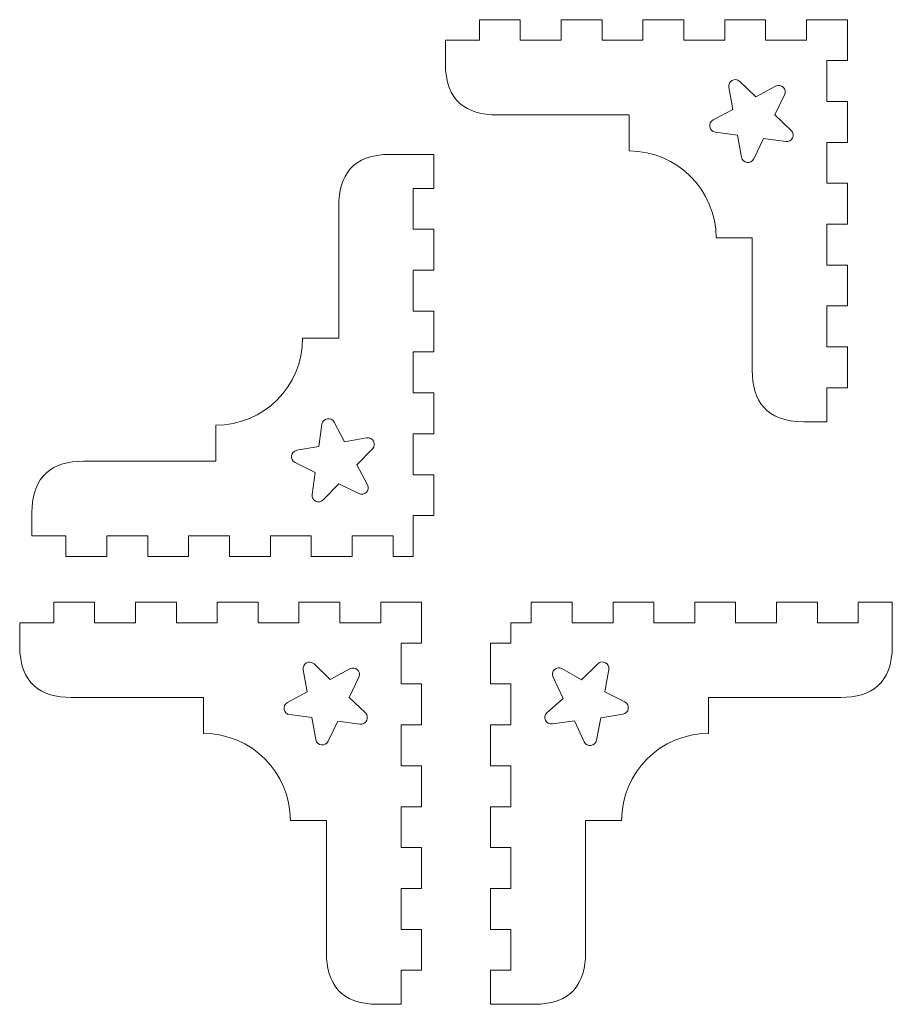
# Model space of a CAD drawing. Header units: millimetres. Extents: x -470 to 529, y -880 to 815.
# Tile 18 of 116: x -467 to -340, y 211 to 354. Entities that reach past the tile are written whole.
import ezdxf

# ---------------------------------------------------------------- set-up
doc = ezdxf.new("R2010")
doc.units = ezdxf.units.MM
doc.header["$MEASUREMENT"] = 0
doc.layers.add('Layer 1', color=7, linetype='Continuous')

msp = doc.modelspace()

# ---------------------------------------------------------------- linework, layer by layer
at = {"layer": 'Layer 1', "lineweight": 9}
for points, knots in [([(-352.815, 295.4832), (-352.815, 295.4832), (-349.4738, 295.4832), (-349.4738, 295.4832), (-349.4738, 295.4832), (-349.4738, 295.4832), (-349.4738, 300.4308), (-349.4738, 300.4308), (-349.4738, 300.4308), (-349.4738, 300.4308), (-346.4738, 300.4308), (-346.4738, 300.4308), (-346.4738, 300.4308), (-346.4738, 300.4308), (-346.4738, 306.3785), (-346.4738, 306.3785), (-346.4738, 306.3785), (-346.4738, 306.3785), (-349.4738, 306.3785), (-349.4738, 306.3785), (-349.4738, 306.3785), (-349.4738, 306.3785), (-349.4738, 312.326), (-349.4738, 312.326), (-349.4738, 312.326), (-349.4738, 312.326), (-346.4738, 312.326), (-346.4738, 312.326), (-346.4738, 312.326), (-346.4738, 312.326), (-346.4738, 318.2736), (-346.4738, 318.2736), (-346.4738, 318.2736), (-346.4738, 318.2736), (-349.4738, 318.2736), (-349.4738, 318.2736), (-349.4738, 318.2736), (-349.4738, 318.2736), (-349.4738, 324.2211), (-349.4738, 324.2211), (-349.4738, 324.2211), (-349.4738, 324.2211), (-346.4738, 324.2211), (-346.4738, 324.2211), (-346.4738, 324.2211), (-346.4738, 324.2211), (-346.4738, 330.1686), (-346.4738, 330.1686), (-346.4738, 330.1686), (-346.4738, 330.1686), (-349.4738, 330.1686), (-349.4738, 330.1686), (-349.4738, 330.1686), (-349.4738, 330.1686), (-349.4738, 336.1162), (-349.4738, 336.1162), (-349.4738, 336.1162), (-349.4738, 336.1162), (-346.4738, 336.1162), (-346.4738, 336.1162), (-346.4738, 336.1162), (-346.4738, 336.1162), (-346.4738, 342.0638), (-346.4738, 342.0638), (-346.4738, 342.0638), (-346.4738, 342.0638), (-349.4738, 342.0638), (-349.4738, 342.0638), (-349.4738, 342.0638), (-349.4738, 342.0638), (-349.4738, 348.0113), (-349.4738, 348.0113), (-349.4738, 348.0113), (-349.4738, 348.0113), (-346.4738, 348.0113), (-346.4738, 348.0113), (-346.4738, 348.0113), (-346.4738, 348.0113), (-346.4738, 353.9588), (-346.4738, 353.9588), (-346.4738, 353.9588), (-346.4738, 353.9588), (-352.4214, 353.9588), (-352.4214, 353.9588), (-352.4214, 353.9588), (-352.4214, 353.9588), (-352.4214, 350.9588), (-352.4214, 350.9588), (-352.4214, 350.9588), (-352.4214, 350.9588), (-358.369, 350.9588), (-358.369, 350.9588), (-358.369, 350.9588), (-358.369, 350.9588), (-358.369, 353.9588), (-358.369, 353.9588), (-358.369, 353.9588), (-358.369, 353.9588), (-364.3165, 353.9588), (-364.3165, 353.9588), (-364.3165, 353.9588), (-364.3165, 353.9588), (-364.3165, 350.9588), (-364.3165, 350.9588), (-364.3165, 350.9588), (-364.3165, 350.9588), (-370.2641, 350.9588), (-370.2641, 350.9588), (-370.2641, 350.9588), (-370.2641, 350.9588), (-370.2641, 353.9588), (-370.2641, 353.9588), (-370.2641, 353.9588), (-370.2641, 353.9588), (-376.2116, 353.9588), (-376.2116, 353.9588), (-376.2116, 353.9588), (-376.2116, 353.9588), (-376.2116, 350.9588), (-376.2116, 350.9588), (-376.2116, 350.9588), (-376.2116, 350.9588), (-382.1592, 350.9588), (-382.1592, 350.9588), (-382.1592, 350.9588), (-382.1592, 350.9588), (-382.1592, 353.9588), (-382.1592, 353.9588), (-382.1592, 353.9588), (-382.1592, 353.9588), (-388.1067, 353.9588), (-388.1067, 353.9588), (-388.1067, 353.9588), (-388.1067, 353.9588), (-388.1067, 350.9588), (-388.1067, 350.9588), (-388.1067, 350.9588), (-388.1067, 350.9588), (-394.0543, 350.9588), (-394.0543, 350.9588), (-394.0543, 350.9588), (-394.0543, 350.9588), (-394.0543, 353.9588), (-394.0543, 353.9588), (-394.0543, 353.9588), (-394.0543, 353.9588), (-400.0018, 353.9588), (-400.0018, 353.9588), (-400.0018, 353.9588), (-400.0018, 353.9588), (-400.0018, 350.9588), (-400.0018, 350.9588), (-400.0018, 350.9588), (-400.0018, 350.9588), (-404.9495, 350.9588), (-404.9495, 350.9588), (-404.9495, 350.9588), (-404.9495, 350.9588), (-404.9495, 347.6177), (-404.9495, 347.6177), (-404.9495, 347.6177), (-404.9496, 342.0723), (-401.8201, 340.1166), (-397.4484, 340.1166), (-397.4484, 340.1166), (-397.4484, 340.1166), (-378.2115, 340.1166), (-378.2115, 340.1166), (-378.2115, 340.1166), (-378.2115, 340.1166), (-378.2115, 334.8676), (-378.2115, 334.8676), (-378.2115, 334.8676), (-371.2271, 334.8676), (-365.5651, 329.2056), (-365.5651, 322.2211), (-365.5651, 322.2211), (-365.5651, 322.2211), (-360.316, 322.2211), (-360.316, 322.2211), (-360.316, 322.2211), (-360.316, 322.2211), (-360.316, 302.9843), (-360.316, 302.9843), (-360.316, 302.9843), (-360.316, 298.6127), (-358.3603, 295.4831), (-352.815, 295.4832)], [0, 0, 0, 0, 0.02083333, 0.02083333, 0.02083333, 0.02083333, 0.04166667, 0.04166667, 0.04166667, 0.04166667, 0.0625, 0.0625, 0.0625, 0.0625, 0.08333333, 0.08333333, 0.08333333, 0.08333333, 0.10416667, 0.10416667, 0.10416667, 0.10416667, 0.125, 0.125, 0.125, 0.125, 0.14583333, 0.14583333, 0.14583333, 0.14583333, 0.16666667, 0.16666667, 0.16666667, 0.16666667, 0.1875, 0.1875, 0.1875, 0.1875, 0.20833333, 0.20833333, 0.20833333, 0.20833333, 0.22916667, 0.22916667, 0.22916667, 0.22916667, 0.25, 0.25, 0.25, 0.25, 0.27083333, 0.27083333, 0.27083333, 0.27083333, 0.29166667, 0.29166667, 0.29166667, 0.29166667, 0.3125, 0.3125, 0.3125, 0.3125, 0.33333333, 0.33333333, 0.33333333, 0.33333333, 0.35416667, 0.35416667, 0.35416667, 0.35416667, 0.375, 0.375, 0.375, 0.375, 0.39583333, 0.39583333, 0.39583333, 0.39583333, 0.41666667, 0.41666667, 0.41666667, 0.41666667, 0.4375, 0.4375, 0.4375, 0.4375, 0.45833333, 0.45833333, 0.45833333, 0.45833333, 0.47916667, 0.47916667, 0.47916667, 0.47916667, 0.5, 0.5, 0.5, 0.5, 0.52083333, 0.52083333, 0.52083333, 0.52083333, 0.54166667, 0.54166667, 0.54166667, 0.54166667, 0.5625, 0.5625, 0.5625, 0.5625, 0.58333333, 0.58333333, 0.58333333, 0.58333333, 0.60416667, 0.60416667, 0.60416667, 0.60416667, 0.625, 0.625, 0.625, 0.625, 0.64583333, 0.64583333, 0.64583333, 0.64583333, 0.66666667, 0.66666667, 0.66666667, 0.66666667, 0.6875, 0.6875, 0.6875, 0.6875, 0.70833333, 0.70833333, 0.70833333, 0.70833333, 0.72916667, 0.72916667, 0.72916667, 0.72916667, 0.75, 0.75, 0.75, 0.75, 0.77083333, 0.77083333, 0.77083333, 0.77083333, 0.79166667, 0.79166667, 0.79166667, 0.79166667, 0.8125, 0.8125, 0.8125, 0.8125, 0.83333333, 0.83333333, 0.83333333, 0.83333333, 0.85416667, 0.85416667, 0.85416667, 0.85416667, 0.875, 0.875, 0.875, 0.875, 0.89583333, 0.89583333, 0.89583333, 0.89583333, 0.91666667, 0.91666667, 0.91666667, 0.91666667, 0.9375, 0.9375, 0.9375, 0.9375, 0.95833333, 0.95833333, 0.95833333, 0.95833333, 1, 1, 1, 1]), ([(-355.6091, 343.0367), (-355.2103, 343.8638), (-356.1078, 344.7198), (-356.9152, 344.282), (-356.9152, 344.282), (-356.9152, 344.282), (-359.7772, 342.7299), (-359.7772, 342.7299), (-359.7772, 342.7299), (-359.7772, 342.7299), (-362.1292, 344.9814), (-362.1292, 344.9814), (-362.1292, 344.9814), (-362.7926, 345.6164), (-363.884, 345.0271), (-363.7171, 344.1242), (-363.7171, 344.1242), (-363.7171, 344.1242), (-363.1254, 340.9225), (-363.1254, 340.9225), (-363.1254, 340.9225), (-363.1254, 340.9225), (-365.9934, 339.3815), (-365.9934, 339.3815), (-365.9934, 339.3815), (-366.8032, 338.9464), (-366.5802, 337.7268), (-365.6689, 337.6064), (-365.6689, 337.6064), (-365.6689, 337.6064), (-362.441, 337.1797), (-362.441, 337.1797), (-362.441, 337.1797), (-362.441, 337.1797), (-361.8616, 333.9758), (-361.8616, 333.9758), (-361.8616, 333.9758), (-361.6982, 333.0723), (-360.4689, 332.9073), (-360.0731, 333.7359), (-360.0731, 333.7359), (-360.0731, 333.7359), (-358.6701, 336.6739), (-358.6701, 336.6739), (-358.6701, 336.6739), (-358.6701, 336.6739), (-355.4439, 336.2349), (-355.4439, 336.2349), (-355.4439, 336.2349), (-354.5339, 336.1111), (-353.9972, 337.2293), (-354.663, 337.8618), (-354.663, 337.8618), (-354.663, 337.8618), (-357.0237, 340.1041), (-357.0237, 340.1041), (-357.0237, 340.1041), (-357.0237, 340.1041), (-355.6091, 343.0367), (-355.6091, 343.0367)], [0, 0, 0, 0, 0.0625, 0.0625, 0.0625, 0.0625, 0.125, 0.125, 0.125, 0.125, 0.1875, 0.1875, 0.1875, 0.1875, 0.25, 0.25, 0.25, 0.25, 0.3125, 0.3125, 0.3125, 0.3125, 0.375, 0.375, 0.375, 0.375, 0.4375, 0.4375, 0.4375, 0.4375, 0.5, 0.5, 0.5, 0.5, 0.5625, 0.5625, 0.5625, 0.5625, 0.625, 0.625, 0.625, 0.625, 0.6875, 0.6875, 0.6875, 0.6875, 0.75, 0.75, 0.75, 0.75, 0.8125, 0.8125, 0.8125, 0.8125, 0.875, 0.875, 0.875, 0.875, 1, 1, 1, 1]), ([(-406.6247, 293.7409), (-406.6247, 293.7409), (-409.6247, 293.7409), (-409.6247, 293.7409), (-409.6247, 293.7409), (-409.6247, 293.7409), (-409.6247, 287.7935), (-409.6247, 287.7935), (-409.6247, 287.7935), (-409.6247, 287.7935), (-406.6247, 287.7935), (-406.6247, 287.7935), (-406.6247, 287.7935), (-406.6247, 287.7935), (-406.6247, 281.8458), (-406.6247, 281.8458), (-406.6247, 281.8458), (-406.6247, 281.8458), (-409.6247, 281.8458), (-409.6247, 281.8458), (-409.6247, 281.8458), (-409.6247, 281.8458), (-409.6247, 275.8982), (-409.6247, 275.8982), (-409.6247, 275.8982), (-409.6247, 275.8982), (-412.5722, 275.8982), (-412.5722, 275.8982), (-412.5722, 275.8982), (-412.5722, 275.8982), (-412.5722, 278.8982), (-412.5722, 278.8982), (-412.5722, 278.8982), (-412.5722, 278.8982), (-418.5197, 278.8982), (-418.5197, 278.8982), (-418.5197, 278.8982), (-418.5197, 278.8982), (-418.5197, 275.8982), (-418.5197, 275.8982), (-418.5197, 275.8982), (-418.5197, 275.8982), (-424.4673, 275.8982), (-424.4673, 275.8982), (-424.4673, 275.8982), (-424.4673, 275.8982), (-424.4673, 278.8982), (-424.4673, 278.8982), (-424.4673, 278.8982), (-424.4673, 278.8982), (-430.4148, 278.8982), (-430.4148, 278.8982), (-430.4148, 278.8982), (-430.4148, 278.8982), (-430.4148, 275.8982), (-430.4148, 275.8982), (-430.4148, 275.8982), (-430.4148, 275.8982), (-436.3624, 275.8982), (-436.3624, 275.8982), (-436.3624, 275.8982), (-436.3624, 275.8982), (-436.3624, 278.8982), (-436.3624, 278.8982), (-436.3624, 278.8982), (-436.3624, 278.8982), (-442.3099, 278.8982), (-442.3099, 278.8982), (-442.3099, 278.8982), (-442.3099, 278.8982), (-442.3099, 275.8982), (-442.3099, 275.8982), (-442.3099, 275.8982), (-442.3099, 275.8982), (-448.2575, 275.8982), (-448.2575, 275.8982), (-448.2575, 275.8982), (-448.2575, 275.8982), (-448.2575, 278.8982), (-448.2575, 278.8982), (-448.2575, 278.8982), (-448.2575, 278.8982), (-454.205, 278.8982), (-454.205, 278.8982), (-454.205, 278.8982), (-454.205, 278.8982), (-454.205, 275.8982), (-454.205, 275.8982), (-454.205, 275.8982), (-454.205, 275.8982), (-460.1526, 275.8982), (-460.1526, 275.8982), (-460.1526, 275.8982), (-460.1526, 275.8982), (-460.1526, 278.8982), (-460.1526, 278.8982), (-460.1526, 278.8982), (-460.1526, 278.8982), (-465.1003, 278.8982), (-465.1003, 278.8982), (-465.1003, 278.8982), (-465.1003, 278.8982), (-465.1003, 282.2393), (-465.1003, 282.2393), (-465.1003, 282.2393), (-465.1004, 287.7847), (-461.9708, 289.7404), (-457.5992, 289.7404), (-457.5992, 289.7404), (-457.5992, 289.7404), (-438.3623, 289.7404), (-438.3623, 289.7404), (-438.3623, 289.7404), (-438.3623, 289.7404), (-438.3623, 294.9894), (-438.3623, 294.9894), (-438.3623, 294.9894), (-431.3779, 294.9894), (-425.7159, 300.6514), (-425.7159, 307.6359), (-425.7159, 307.6359), (-425.7159, 307.6359), (-420.4668, 307.6359), (-420.4668, 307.6359), (-420.4668, 307.6359), (-420.4668, 307.6359), (-420.4668, 326.8727), (-420.4668, 326.8727), (-420.4668, 326.8727), (-420.4668, 331.2443), (-418.5111, 334.3739), (-412.9657, 334.3738), (-412.9657, 334.3738), (-412.9657, 334.3738), (-406.6247, 334.3739), (-406.6247, 334.3739), (-406.6247, 334.3739), (-406.6247, 334.3739), (-406.6247, 329.4262), (-406.6247, 329.4262), (-406.6247, 329.4262), (-406.6247, 329.4262), (-409.6247, 329.4262), (-409.6247, 329.4262), (-409.6247, 329.4262), (-409.6247, 329.4262), (-409.6247, 323.4787), (-409.6247, 323.4787), (-409.6247, 323.4787), (-409.6247, 323.4787), (-406.6247, 323.4787), (-406.6247, 323.4787), (-406.6247, 323.4787), (-406.6247, 323.4787), (-406.6247, 317.5311), (-406.6247, 317.5311), (-406.6247, 317.5311), (-406.6247, 317.5311), (-409.6247, 317.5311), (-409.6247, 317.5311), (-409.6247, 317.5311), (-409.6247, 317.5311), (-409.6247, 311.5836), (-409.6247, 311.5836), (-409.6247, 311.5836), (-409.6247, 311.5836), (-406.6247, 311.5836), (-406.6247, 311.5836), (-406.6247, 311.5836), (-406.6247, 311.5836), (-406.6247, 305.636), (-406.6247, 305.636), (-406.6247, 305.636), (-406.6247, 305.636), (-409.6247, 305.636), (-409.6247, 305.636), (-409.6247, 305.636), (-409.6247, 305.636), (-409.6247, 299.6885), (-409.6247, 299.6885), (-409.6247, 299.6885), (-409.6247, 299.6885), (-406.6247, 299.6885), (-406.6247, 299.6885), (-406.6247, 299.6885), (-406.6247, 299.6885), (-406.6247, 293.7409), (-406.6247, 293.7409)], [0, 0, 0, 0, 0.02083333, 0.02083333, 0.02083333, 0.02083333, 0.04166667, 0.04166667, 0.04166667, 0.04166667, 0.0625, 0.0625, 0.0625, 0.0625, 0.08333333, 0.08333333, 0.08333333, 0.08333333, 0.10416667, 0.10416667, 0.10416667, 0.10416667, 0.125, 0.125, 0.125, 0.125, 0.14583333, 0.14583333, 0.14583333, 0.14583333, 0.16666667, 0.16666667, 0.16666667, 0.16666667, 0.1875, 0.1875, 0.1875, 0.1875, 0.20833333, 0.20833333, 0.20833333, 0.20833333, 0.22916667, 0.22916667, 0.22916667, 0.22916667, 0.25, 0.25, 0.25, 0.25, 0.27083333, 0.27083333, 0.27083333, 0.27083333, 0.29166667, 0.29166667, 0.29166667, 0.29166667, 0.3125, 0.3125, 0.3125, 0.3125, 0.33333333, 0.33333333, 0.33333333, 0.33333333, 0.35416667, 0.35416667, 0.35416667, 0.35416667, 0.375, 0.375, 0.375, 0.375, 0.39583333, 0.39583333, 0.39583333, 0.39583333, 0.41666667, 0.41666667, 0.41666667, 0.41666667, 0.4375, 0.4375, 0.4375, 0.4375, 0.45833333, 0.45833333, 0.45833333, 0.45833333, 0.47916667, 0.47916667, 0.47916667, 0.47916667, 0.5, 0.5, 0.5, 0.5, 0.52083333, 0.52083333, 0.52083333, 0.52083333, 0.54166667, 0.54166667, 0.54166667, 0.54166667, 0.5625, 0.5625, 0.5625, 0.5625, 0.58333333, 0.58333333, 0.58333333, 0.58333333, 0.60416667, 0.60416667, 0.60416667, 0.60416667, 0.625, 0.625, 0.625, 0.625, 0.64583333, 0.64583333, 0.64583333, 0.64583333, 0.66666667, 0.66666667, 0.66666667, 0.66666667, 0.6875, 0.6875, 0.6875, 0.6875, 0.70833333, 0.70833333, 0.70833333, 0.70833333, 0.72916667, 0.72916667, 0.72916667, 0.72916667, 0.75, 0.75, 0.75, 0.75, 0.77083333, 0.77083333, 0.77083333, 0.77083333, 0.79166667, 0.79166667, 0.79166667, 0.79166667, 0.8125, 0.8125, 0.8125, 0.8125, 0.83333333, 0.83333333, 0.83333333, 0.83333333, 0.85416667, 0.85416667, 0.85416667, 0.85416667, 0.875, 0.875, 0.875, 0.875, 0.89583333, 0.89583333, 0.89583333, 0.89583333, 0.91666667, 0.91666667, 0.91666667, 0.91666667, 0.9375, 0.9375, 0.9375, 0.9375, 0.95833333, 0.95833333, 0.95833333, 0.95833333, 1, 1, 1, 1]), ([(-416.2935, 286.3318), (-415.8604, 285.5221), (-416.7221, 284.6296), (-417.5468, 285.0335), (-417.5468, 285.0335), (-417.5468, 285.0335), (-420.4706, 286.4657), (-420.4706, 286.4657), (-420.4706, 286.4657), (-420.4706, 286.4657), (-422.7274, 284.1187), (-422.7274, 284.1187), (-422.7274, 284.1187), (-423.3638, 283.4569), (-424.4788, 284.0005), (-424.3495, 284.9095), (-424.3495, 284.9095), (-424.3495, 284.9095), (-423.8908, 288.133), (-423.8908, 288.133), (-423.8908, 288.133), (-423.8908, 288.133), (-426.8204, 289.5539), (-426.8204, 289.5539), (-426.8204, 289.5539), (-427.6473, 289.955), (-427.4747, 291.1828), (-426.5695, 291.3409), (-426.5695, 291.3409), (-426.5695, 291.3409), (-423.3621, 291.9008), (-423.3621, 291.9008), (-423.3621, 291.9008), (-423.3621, 291.9008), (-422.9159, 295.1259), (-422.9159, 295.1259), (-422.9159, 295.1259), (-422.7898, 296.0366), (-421.569, 296.2522), (-421.1388, 295.4397), (-421.1388, 295.4397), (-421.1388, 295.4397), (-419.6153, 292.5625), (-419.6153, 292.5625), (-419.6153, 292.5625), (-419.6153, 292.5625), (-416.41, 293.1346), (-416.41, 293.1346), (-416.41, 293.1346), (-415.5062, 293.296), (-414.9234, 292.201), (-415.5626, 291.5417), (-415.5626, 291.5417), (-415.5626, 291.5417), (-417.8283, 289.2033), (-417.8283, 289.2033), (-417.8283, 289.2033), (-417.8283, 289.2033), (-416.2935, 286.3318), (-416.2935, 286.3318)], [0, 0, 0, 0, 0.0625, 0.0625, 0.0625, 0.0625, 0.125, 0.125, 0.125, 0.125, 0.1875, 0.1875, 0.1875, 0.1875, 0.25, 0.25, 0.25, 0.25, 0.3125, 0.3125, 0.3125, 0.3125, 0.375, 0.375, 0.375, 0.375, 0.4375, 0.4375, 0.4375, 0.4375, 0.5, 0.5, 0.5, 0.5, 0.5625, 0.5625, 0.5625, 0.5625, 0.625, 0.625, 0.625, 0.625, 0.6875, 0.6875, 0.6875, 0.6875, 0.75, 0.75, 0.75, 0.75, 0.8125, 0.8125, 0.8125, 0.8125, 0.875, 0.875, 0.875, 0.875, 1, 1, 1, 1]), ([(-414.7485, 210.7742), (-414.7485, 210.7742), (-411.4073, 210.7742), (-411.4073, 210.7742), (-411.4073, 210.7742), (-411.4073, 210.7742), (-411.4073, 215.7218), (-411.4073, 215.7218), (-411.4073, 215.7218), (-411.4073, 215.7218), (-408.4073, 215.7218), (-408.4073, 215.7218), (-408.4073, 215.7218), (-408.4073, 215.7218), (-408.4073, 221.6695), (-408.4073, 221.6695), (-408.4073, 221.6695), (-408.4073, 221.6695), (-411.4073, 221.6695), (-411.4073, 221.6695), (-411.4073, 221.6695), (-411.4073, 221.6695), (-411.4073, 227.617), (-411.4073, 227.617), (-411.4073, 227.617), (-411.4073, 227.617), (-408.4073, 227.617), (-408.4073, 227.617), (-408.4073, 227.617), (-408.4073, 227.617), (-408.4073, 233.5646), (-408.4073, 233.5646), (-408.4073, 233.5646), (-408.4073, 233.5646), (-411.4073, 233.5646), (-411.4073, 233.5646), (-411.4073, 233.5646), (-411.4073, 233.5646), (-411.4073, 239.5121), (-411.4073, 239.5121), (-411.4073, 239.5121), (-411.4073, 239.5121), (-408.4073, 239.5121), (-408.4073, 239.5121), (-408.4073, 239.5121), (-408.4073, 239.5121), (-408.4073, 245.4596), (-408.4073, 245.4596), (-408.4073, 245.4596), (-408.4073, 245.4596), (-411.4073, 245.4596), (-411.4073, 245.4596), (-411.4073, 245.4596), (-411.4073, 245.4596), (-411.4073, 251.4072), (-411.4073, 251.4072), (-411.4073, 251.4072), (-411.4073, 251.4072), (-408.4073, 251.4072), (-408.4073, 251.4072), (-408.4073, 251.4072), (-408.4073, 251.4072), (-408.4073, 257.3548), (-408.4073, 257.3548), (-408.4073, 257.3548), (-408.4073, 257.3548), (-411.4073, 257.3548), (-411.4073, 257.3548), (-411.4073, 257.3548), (-411.4073, 257.3548), (-411.4073, 263.3023), (-411.4073, 263.3023), (-411.4073, 263.3023), (-411.4073, 263.3023), (-408.4073, 263.3023), (-408.4073, 263.3023), (-408.4073, 263.3023), (-408.4073, 263.3023), (-408.4073, 269.2498), (-408.4073, 269.2498), (-408.4073, 269.2498), (-408.4073, 269.2498), (-414.3549, 269.2498), (-414.3549, 269.2498), (-414.3549, 269.2498), (-414.3549, 269.2498), (-414.3549, 266.2498), (-414.3549, 266.2498), (-414.3549, 266.2498), (-414.3549, 266.2498), (-420.3025, 266.2498), (-420.3025, 266.2498), (-420.3025, 266.2498), (-420.3025, 266.2498), (-420.3025, 269.2498), (-420.3025, 269.2498), (-420.3025, 269.2498), (-420.3025, 269.2498), (-426.25, 269.2498), (-426.25, 269.2498), (-426.25, 269.2498), (-426.25, 269.2498), (-426.25, 266.2498), (-426.25, 266.2498), (-426.25, 266.2498), (-426.25, 266.2498), (-432.1976, 266.2498), (-432.1976, 266.2498), (-432.1976, 266.2498), (-432.1976, 266.2498), (-432.1976, 269.2498), (-432.1976, 269.2498), (-432.1976, 269.2498), (-432.1976, 269.2498), (-438.1451, 269.2498), (-438.1451, 269.2498), (-438.1451, 269.2498), (-438.1451, 269.2498), (-438.1451, 266.2498), (-438.1451, 266.2498), (-438.1451, 266.2498), (-438.1451, 266.2498), (-444.0927, 266.2498), (-444.0927, 266.2498), (-444.0927, 266.2498), (-444.0927, 266.2498), (-444.0927, 269.2498), (-444.0927, 269.2498), (-444.0927, 269.2498), (-444.0927, 269.2498), (-450.0402, 269.2498), (-450.0402, 269.2498), (-450.0402, 269.2498), (-450.0402, 269.2498), (-450.0402, 266.2498), (-450.0402, 266.2498), (-450.0402, 266.2498), (-450.0402, 266.2498), (-455.9878, 266.2498), (-455.9878, 266.2498), (-455.9878, 266.2498), (-455.9878, 266.2498), (-455.9878, 269.2498), (-455.9878, 269.2498), (-455.9878, 269.2498), (-455.9878, 269.2498), (-461.9353, 269.2498), (-461.9353, 269.2498), (-461.9353, 269.2498), (-461.9353, 269.2498), (-461.9353, 266.2498), (-461.9353, 266.2498), (-461.9353, 266.2498), (-461.9353, 266.2498), (-466.883, 266.2498), (-466.883, 266.2498), (-466.883, 266.2498), (-466.883, 266.2498), (-466.883, 262.9087), (-466.883, 262.9087), (-466.883, 262.9087), (-466.8831, 257.3633), (-463.7536, 255.4076), (-459.3819, 255.4076), (-459.3819, 255.4076), (-459.3819, 255.4076), (-440.145, 255.4076), (-440.145, 255.4076), (-440.145, 255.4076), (-440.145, 255.4076), (-440.145, 250.1586), (-440.145, 250.1586), (-440.145, 250.1586), (-433.1606, 250.1586), (-427.4986, 244.4966), (-427.4986, 237.5121), (-427.4986, 237.5121), (-427.4986, 237.5121), (-422.2495, 237.5121), (-422.2495, 237.5121), (-422.2495, 237.5121), (-422.2495, 237.5121), (-422.2495, 218.2753), (-422.2495, 218.2753), (-422.2495, 218.2753), (-422.2495, 213.9037), (-420.2938, 210.7741), (-414.7485, 210.7742)], [0, 0, 0, 0, 0.02083333, 0.02083333, 0.02083333, 0.02083333, 0.04166667, 0.04166667, 0.04166667, 0.04166667, 0.0625, 0.0625, 0.0625, 0.0625, 0.08333333, 0.08333333, 0.08333333, 0.08333333, 0.10416667, 0.10416667, 0.10416667, 0.10416667, 0.125, 0.125, 0.125, 0.125, 0.14583333, 0.14583333, 0.14583333, 0.14583333, 0.16666667, 0.16666667, 0.16666667, 0.16666667, 0.1875, 0.1875, 0.1875, 0.1875, 0.20833333, 0.20833333, 0.20833333, 0.20833333, 0.22916667, 0.22916667, 0.22916667, 0.22916667, 0.25, 0.25, 0.25, 0.25, 0.27083333, 0.27083333, 0.27083333, 0.27083333, 0.29166667, 0.29166667, 0.29166667, 0.29166667, 0.3125, 0.3125, 0.3125, 0.3125, 0.33333333, 0.33333333, 0.33333333, 0.33333333, 0.35416667, 0.35416667, 0.35416667, 0.35416667, 0.375, 0.375, 0.375, 0.375, 0.39583333, 0.39583333, 0.39583333, 0.39583333, 0.41666667, 0.41666667, 0.41666667, 0.41666667, 0.4375, 0.4375, 0.4375, 0.4375, 0.45833333, 0.45833333, 0.45833333, 0.45833333, 0.47916667, 0.47916667, 0.47916667, 0.47916667, 0.5, 0.5, 0.5, 0.5, 0.52083333, 0.52083333, 0.52083333, 0.52083333, 0.54166667, 0.54166667, 0.54166667, 0.54166667, 0.5625, 0.5625, 0.5625, 0.5625, 0.58333333, 0.58333333, 0.58333333, 0.58333333, 0.60416667, 0.60416667, 0.60416667, 0.60416667, 0.625, 0.625, 0.625, 0.625, 0.64583333, 0.64583333, 0.64583333, 0.64583333, 0.66666667, 0.66666667, 0.66666667, 0.66666667, 0.6875, 0.6875, 0.6875, 0.6875, 0.70833333, 0.70833333, 0.70833333, 0.70833333, 0.72916667, 0.72916667, 0.72916667, 0.72916667, 0.75, 0.75, 0.75, 0.75, 0.77083333, 0.77083333, 0.77083333, 0.77083333, 0.79166667, 0.79166667, 0.79166667, 0.79166667, 0.8125, 0.8125, 0.8125, 0.8125, 0.83333333, 0.83333333, 0.83333333, 0.83333333, 0.85416667, 0.85416667, 0.85416667, 0.85416667, 0.875, 0.875, 0.875, 0.875, 0.89583333, 0.89583333, 0.89583333, 0.89583333, 0.91666667, 0.91666667, 0.91666667, 0.91666667, 0.9375, 0.9375, 0.9375, 0.9375, 0.95833333, 0.95833333, 0.95833333, 0.95833333, 1, 1, 1, 1]), ([(-398.4073, 257.3547), (-398.4073, 257.3547), (-398.4073, 263.3022), (-398.4073, 263.3022), (-398.4073, 263.3022), (-398.4073, 263.3022), (-395.4073, 263.3022), (-395.4073, 263.3022), (-395.4073, 263.3022), (-395.4073, 263.3022), (-395.4073, 266.2498), (-395.4073, 266.2498), (-395.4073, 266.2498), (-395.4073, 266.2498), (-392.4597, 266.2498), (-392.4597, 266.2498), (-392.4597, 266.2498), (-392.4597, 266.2498), (-392.4597, 269.2498), (-392.4597, 269.2498), (-392.4597, 269.2498), (-392.4597, 269.2498), (-386.5122, 269.2498), (-386.5122, 269.2498), (-386.5122, 269.2498), (-386.5122, 269.2498), (-386.5122, 266.2498), (-386.5122, 266.2498), (-386.5122, 266.2498), (-386.5122, 266.2498), (-380.5647, 266.2498), (-380.5647, 266.2498), (-380.5647, 266.2498), (-380.5647, 266.2498), (-380.5647, 269.2498), (-380.5647, 269.2498), (-380.5647, 269.2498), (-380.5647, 269.2498), (-374.6171, 269.2498), (-374.6171, 269.2498), (-374.6171, 269.2498), (-374.6171, 269.2498), (-374.6171, 266.2498), (-374.6171, 266.2498), (-374.6171, 266.2498), (-374.6171, 266.2498), (-368.6696, 266.2498), (-368.6696, 266.2498), (-368.6696, 266.2498), (-368.6696, 266.2498), (-368.6696, 269.2498), (-368.6696, 269.2498), (-368.6696, 269.2498), (-368.6696, 269.2498), (-362.722, 269.2498), (-362.722, 269.2498), (-362.722, 269.2498), (-362.722, 269.2498), (-362.722, 266.2498), (-362.722, 266.2498), (-362.722, 266.2498), (-362.722, 266.2498), (-356.7745, 266.2498), (-356.7745, 266.2498), (-356.7745, 266.2498), (-356.7745, 266.2498), (-356.7745, 269.2498), (-356.7745, 269.2498), (-356.7745, 269.2498), (-356.7745, 269.2498), (-350.8269, 269.2498), (-350.8269, 269.2498), (-350.8269, 269.2498), (-350.8269, 269.2498), (-350.8269, 266.2498), (-350.8269, 266.2498), (-350.8269, 266.2498), (-350.8269, 266.2498), (-344.8794, 266.2498), (-344.8794, 266.2498), (-344.8794, 266.2498), (-344.8794, 266.2498), (-344.8794, 269.2498), (-344.8794, 269.2498), (-344.8794, 269.2498), (-344.8794, 269.2498), (-339.9316, 269.2498), (-339.9316, 269.2498), (-339.9316, 269.2498), (-339.9316, 269.2498), (-339.9316, 262.9087), (-339.9316, 262.9087), (-339.9316, 262.9087), (-339.9316, 257.3633), (-343.0612, 255.4076), (-347.4328, 255.4076), (-347.4328, 255.4076), (-347.4328, 255.4076), (-366.6697, 255.4076), (-366.6697, 255.4076), (-366.6697, 255.4076), (-366.6697, 255.4076), (-366.6697, 250.1586), (-366.6697, 250.1586), (-366.6697, 250.1586), (-373.6541, 250.1586), (-379.3161, 244.4966), (-379.3161, 237.5122), (-379.3161, 237.5122), (-379.3161, 237.5122), (-384.5652, 237.5122), (-384.5652, 237.5122), (-384.5652, 237.5122), (-384.5652, 237.5122), (-384.5652, 218.2753), (-384.5652, 218.2753), (-384.5652, 218.2753), (-384.5652, 213.9037), (-386.5209, 210.7741), (-392.0663, 210.7742), (-392.0663, 210.7742), (-392.0663, 210.7742), (-398.4073, 210.7741), (-398.4073, 210.7741), (-398.4073, 210.7741), (-398.4073, 210.7741), (-398.4073, 215.7217), (-398.4073, 215.7217), (-398.4073, 215.7217), (-398.4073, 215.7217), (-395.4073, 215.7217), (-395.4073, 215.7217), (-395.4073, 215.7217), (-395.4073, 215.7217), (-395.4073, 221.6693), (-395.4073, 221.6693), (-395.4073, 221.6693), (-395.4073, 221.6693), (-398.4073, 221.6694), (-398.4073, 221.6694), (-398.4073, 221.6694), (-398.4073, 221.6694), (-398.4073, 227.6169), (-398.4073, 227.6169), (-398.4073, 227.6169), (-398.4073, 227.6169), (-395.4073, 227.6169), (-395.4073, 227.6169), (-395.4073, 227.6169), (-395.4073, 227.6169), (-395.4073, 233.5644), (-395.4073, 233.5644), (-395.4073, 233.5644), (-395.4073, 233.5644), (-398.4073, 233.5645), (-398.4073, 233.5645), (-398.4073, 233.5645), (-398.4073, 233.5645), (-398.4073, 239.512), (-398.4073, 239.512), (-398.4073, 239.512), (-398.4073, 239.512), (-395.4073, 239.512), (-395.4073, 239.512), (-395.4073, 239.512), (-395.4073, 239.512), (-395.4073, 245.4595), (-395.4073, 245.4595), (-395.4073, 245.4595), (-395.4073, 245.4595), (-398.4073, 245.4595), (-398.4073, 245.4595), (-398.4073, 245.4595), (-398.4073, 245.4595), (-398.4073, 251.4071), (-398.4073, 251.4071), (-398.4073, 251.4071), (-398.4073, 251.4071), (-395.4073, 251.4071), (-395.4073, 251.4071), (-395.4073, 251.4071), (-395.4073, 251.4071), (-395.4073, 257.3546), (-395.4073, 257.3546), (-395.4073, 257.3546), (-395.4073, 257.3546), (-398.4073, 257.3547), (-398.4073, 257.3547)], [0, 0, 0, 0, 0.02083333, 0.02083333, 0.02083333, 0.02083333, 0.04166667, 0.04166667, 0.04166667, 0.04166667, 0.0625, 0.0625, 0.0625, 0.0625, 0.08333333, 0.08333333, 0.08333333, 0.08333333, 0.10416667, 0.10416667, 0.10416667, 0.10416667, 0.125, 0.125, 0.125, 0.125, 0.14583333, 0.14583333, 0.14583333, 0.14583333, 0.16666667, 0.16666667, 0.16666667, 0.16666667, 0.1875, 0.1875, 0.1875, 0.1875, 0.20833333, 0.20833333, 0.20833333, 0.20833333, 0.22916667, 0.22916667, 0.22916667, 0.22916667, 0.25, 0.25, 0.25, 0.25, 0.27083333, 0.27083333, 0.27083333, 0.27083333, 0.29166667, 0.29166667, 0.29166667, 0.29166667, 0.3125, 0.3125, 0.3125, 0.3125, 0.33333333, 0.33333333, 0.33333333, 0.33333333, 0.35416667, 0.35416667, 0.35416667, 0.35416667, 0.375, 0.375, 0.375, 0.375, 0.39583333, 0.39583333, 0.39583333, 0.39583333, 0.41666667, 0.41666667, 0.41666667, 0.41666667, 0.4375, 0.4375, 0.4375, 0.4375, 0.45833333, 0.45833333, 0.45833333, 0.45833333, 0.47916667, 0.47916667, 0.47916667, 0.47916667, 0.5, 0.5, 0.5, 0.5, 0.52083333, 0.52083333, 0.52083333, 0.52083333, 0.54166667, 0.54166667, 0.54166667, 0.54166667, 0.5625, 0.5625, 0.5625, 0.5625, 0.58333333, 0.58333333, 0.58333333, 0.58333333, 0.60416667, 0.60416667, 0.60416667, 0.60416667, 0.625, 0.625, 0.625, 0.625, 0.64583333, 0.64583333, 0.64583333, 0.64583333, 0.66666667, 0.66666667, 0.66666667, 0.66666667, 0.6875, 0.6875, 0.6875, 0.6875, 0.70833333, 0.70833333, 0.70833333, 0.70833333, 0.72916667, 0.72916667, 0.72916667, 0.72916667, 0.75, 0.75, 0.75, 0.75, 0.77083333, 0.77083333, 0.77083333, 0.77083333, 0.79166667, 0.79166667, 0.79166667, 0.79166667, 0.8125, 0.8125, 0.8125, 0.8125, 0.83333333, 0.83333333, 0.83333333, 0.83333333, 0.85416667, 0.85416667, 0.85416667, 0.85416667, 0.875, 0.875, 0.875, 0.875, 0.89583333, 0.89583333, 0.89583333, 0.89583333, 0.91666667, 0.91666667, 0.91666667, 0.91666667, 0.9375, 0.9375, 0.9375, 0.9375, 0.95833333, 0.95833333, 0.95833333, 0.95833333, 1, 1, 1, 1]), ([(-417.5426, 258.3277), (-417.1438, 259.1548), (-418.0413, 260.0108), (-418.8487, 259.573), (-418.8487, 259.573), (-418.8487, 259.573), (-421.7107, 258.0209), (-421.7107, 258.0209), (-421.7107, 258.0209), (-421.7107, 258.0209), (-424.0627, 260.2724), (-424.0627, 260.2724), (-424.0627, 260.2724), (-424.7261, 260.9074), (-425.8175, 260.3181), (-425.6506, 259.4152), (-425.6506, 259.4152), (-425.6506, 259.4152), (-425.0589, 256.2135), (-425.0589, 256.2135), (-425.0589, 256.2135), (-425.0589, 256.2135), (-427.9269, 254.6725), (-427.9269, 254.6725), (-427.9269, 254.6725), (-428.7367, 254.2374), (-428.5137, 253.0178), (-427.6024, 252.8974), (-427.6024, 252.8974), (-427.6024, 252.8974), (-424.3745, 252.4707), (-424.3745, 252.4707), (-424.3745, 252.4707), (-424.3745, 252.4707), (-423.7951, 249.2668), (-423.7951, 249.2668), (-423.7951, 249.2668), (-423.6317, 248.3633), (-422.4024, 248.1983), (-422.0066, 249.0269), (-422.0066, 249.0269), (-422.0066, 249.0269), (-420.6036, 251.9649), (-420.6036, 251.9649), (-420.6036, 251.9649), (-420.6036, 251.9649), (-417.3774, 251.5259), (-417.3774, 251.5259), (-417.3774, 251.5259), (-416.4674, 251.4021), (-415.9307, 252.5203), (-416.5965, 253.1528), (-416.5965, 253.1528), (-416.5965, 253.1528), (-418.9572, 255.3951), (-418.9572, 255.3951), (-418.9572, 255.3951), (-418.9572, 255.3951), (-417.5426, 258.3277), (-417.5426, 258.3277)], [0, 0, 0, 0, 0.0625, 0.0625, 0.0625, 0.0625, 0.125, 0.125, 0.125, 0.125, 0.1875, 0.1875, 0.1875, 0.1875, 0.25, 0.25, 0.25, 0.25, 0.3125, 0.3125, 0.3125, 0.3125, 0.375, 0.375, 0.375, 0.375, 0.4375, 0.4375, 0.4375, 0.4375, 0.5, 0.5, 0.5, 0.5, 0.5625, 0.5625, 0.5625, 0.5625, 0.625, 0.625, 0.625, 0.625, 0.6875, 0.6875, 0.6875, 0.6875, 0.75, 0.75, 0.75, 0.75, 0.8125, 0.8125, 0.8125, 0.8125, 0.875, 0.875, 0.875, 0.875, 1, 1, 1, 1]), ([(-389.2721, 258.3277), (-389.7056, 259.1749), (-388.7643, 260.0241), (-387.9961, 259.6038), (-387.9961, 259.6038), (-387.9961, 259.6038), (-385.146, 257.9409), (-385.146, 257.9409), (-385.146, 257.9409), (-385.146, 257.9409), (-382.7788, 260.2837), (-382.7788, 260.2837), (-382.7788, 260.2837), (-382.1153, 260.945), (-381.02, 260.3513), (-381.171, 259.4644), (-381.171, 259.4644), (-381.171, 259.4644), (-381.7558, 256.2135), (-381.7558, 256.2135), (-381.7558, 256.2135), (-381.7558, 256.2135), (-378.8519, 254.741), (-378.8519, 254.741), (-378.8519, 254.741), (-378.0321, 254.3253), (-378.2263, 253.1008), (-379.1342, 252.9588), (-379.1342, 252.9588), (-379.1342, 252.9588), (-382.351, 252.4554), (-382.351, 252.4554), (-382.351, 252.4554), (-382.351, 252.4554), (-382.9684, 249.2054), (-382.9684, 249.2054), (-382.9684, 249.2054), (-383.1334, 248.252), (-384.3701, 248.1395), (-384.7507, 248.9231), (-384.7507, 248.9231), (-384.7507, 248.9231), (-386.1726, 251.9835), (-386.1726, 251.9835), (-386.1726, 251.9835), (-386.1726, 251.9835), (-389.387, 251.5425), (-389.387, 251.5425), (-389.387, 251.5425), (-390.3488, 251.3994), (-390.8323, 252.5621), (-390.2063, 253.1503), (-390.2063, 253.1503), (-390.2063, 253.1503), (-387.8363, 255.2504), (-387.8363, 255.2504), (-387.8363, 255.2504), (-387.8363, 255.2504), (-389.2721, 258.3277), (-389.2721, 258.3277)], [0, 0, 0, 0, 0.0625, 0.0625, 0.0625, 0.0625, 0.125, 0.125, 0.125, 0.125, 0.1875, 0.1875, 0.1875, 0.1875, 0.25, 0.25, 0.25, 0.25, 0.3125, 0.3125, 0.3125, 0.3125, 0.375, 0.375, 0.375, 0.375, 0.4375, 0.4375, 0.4375, 0.4375, 0.5, 0.5, 0.5, 0.5, 0.5625, 0.5625, 0.5625, 0.5625, 0.625, 0.625, 0.625, 0.625, 0.6875, 0.6875, 0.6875, 0.6875, 0.75, 0.75, 0.75, 0.75, 0.8125, 0.8125, 0.8125, 0.8125, 0.875, 0.875, 0.875, 0.875, 1, 1, 1, 1])]:
    msp.add_open_spline(points, degree=3, knots=knots, dxfattribs=at)

doc.saveas('drawing.dxf')
